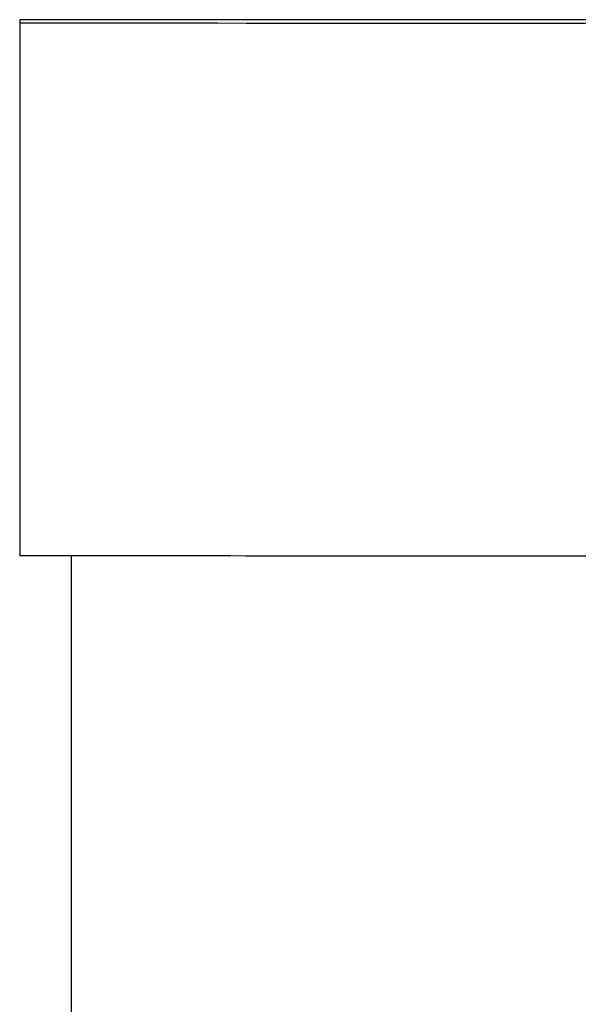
# Model space of a CAD drawing. Extents: x 7.6 to 27.1, y 2.7 to 20.5.
# Tile 87 of 136: x 24.2355 to 24.318, y 11.7979 to 11.9435. Entities that reach past the tile are written whole.
import ezdxf

# ---------------------------------------------------------------- set-up
doc = ezdxf.new("R2010")
doc.units = 0
doc.layers.get('0').update_dxf_attribs({"linetype": 'CONTINUOUS'})

msp = doc.modelspace()

# ---------------------------------------------------------------- linework, layer by layer
at = {"color": 7, "linetype": 'CONTINUOUS'}
for p, q in [((24.23553, 11.94344), (24.23553, 11.94301)), ((24.23553, 11.94301), (24.23553, 11.86427)), ((24.24316, 8.14974), (24.24316, 11.86426))]:
    msp.add_line(p, q, dxfattribs=at)
for centre, radius, start, end in [((24.33593, -117.13417), 129.07765, 89.9851455, 90.0445634), ((24.33593, 141.02062), 129.07765, 269.9554366, 270.0148545), ((24.33593, 140.94188), 129.07765, 269.9554366, 270.0148545), ((24.33691, 132.39998), 120.53575, 269.9554366, 270.0148545)]:
    msp.add_arc(centre, radius, start, end, dxfattribs=at)

doc.saveas('drawing.dxf')
